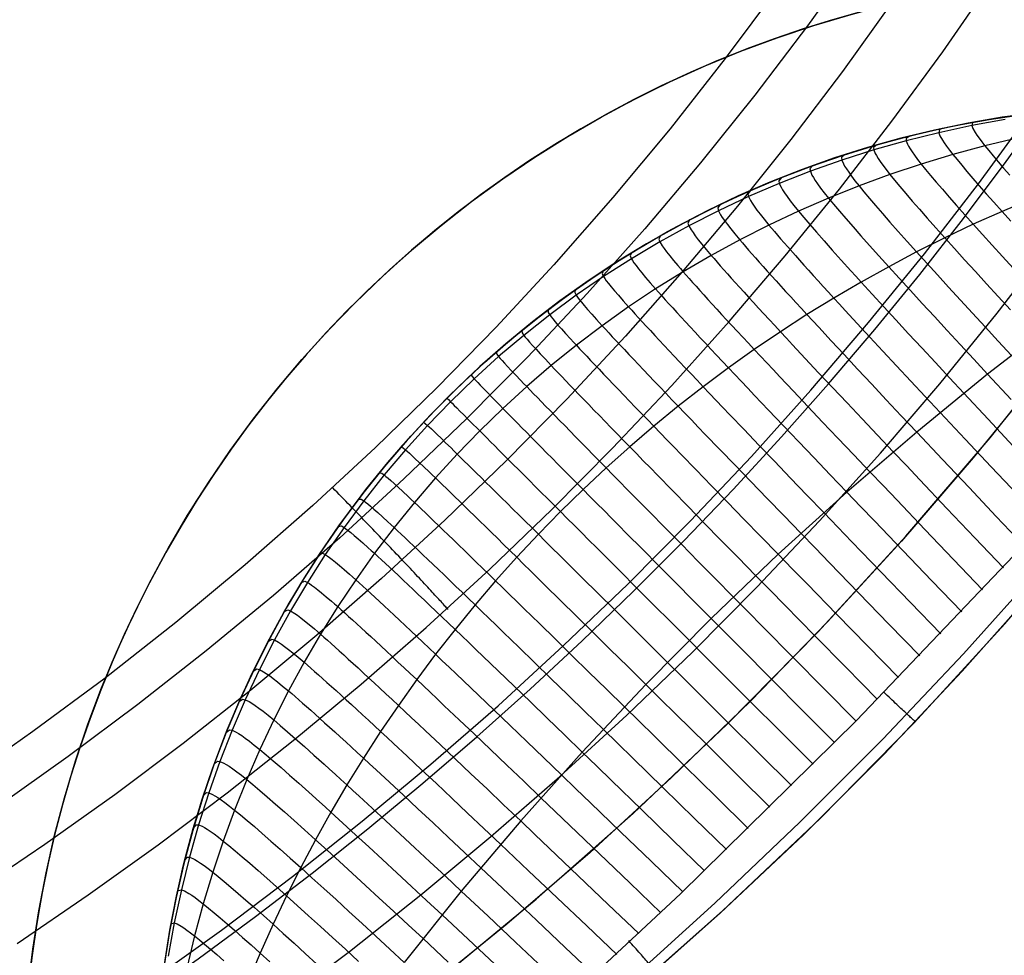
# Model space of a CAD drawing. Header units: millimetres. Extents: x -118 to 118, y -118 to 118.
# Tile 43 of 68: x 58 to 88, y -88 to -60. Entities that reach past the tile are written whole.
import ezdxf

# ---------------------------------------------------------------- set-up
doc = ezdxf.new("R2010")
doc.units = ezdxf.units.MM
doc.header["$MEASUREMENT"] = 0
doc.layers.add('Predefinito', color=5, linetype='Continuous')

msp = doc.modelspace()

# ---------------------------------------------------------------- linework, layer by layer
at = {"layer": 'Predefinito'}
for points in [[(56.393, -103.083), (59.917, -101.075), (63.37, -98.947), (66.748, -96.701), (70.046, -94.339), (73.26, -91.865), (76.387, -89.282), (79.423, -86.592), (82.365, -83.799), (85.208, -80.906), (87.95, -77.917), (90.587, -74.835), (93.116, -71.663), (95.534, -68.407), (97.838, -65.069), (100.026, -61.653), (102.094, -58.164)], [(57.612, -91.723), (59.869, -90.259), (62.093, -88.741), (64.279, -87.172), (66.426, -85.552), (68.534, -83.882), (70.609, -82.157), (72.637, -80.388), (74.618, -78.573), (76.553, -76.714), (78.449, -74.803), (80.291, -72.852), (82.086, -70.855), (83.834, -68.81), (85.523, -66.73), (87.155, -64.613), (88.729, -62.46), (90.244, -60.271), (91.703, -58.046)], [(58.44, -88.909), (58.58, -87.749), (58.759, -86.593), (58.978, -85.445), (59.236, -84.305), (59.533, -83.174), (59.868, -82.054), (60.242, -80.947), (60.653, -79.852), (61.101, -78.773), (61.586, -77.709), (62.108, -76.663), (62.664, -75.635), (63.256, -74.627), (63.882, -73.639), (64.541, -72.674), (65.233, -71.732), (65.956, -70.814), (66.711, -69.921), (67.496, -69.055), (68.31, -68.216), (69.152, -67.405), (70.021, -66.623), (70.917, -65.872), (71.838, -65.152), (72.783, -64.464), (73.751, -63.809), (74.741, -63.187), (75.751, -62.599), (76.781, -62.047), (77.83, -61.529), (78.895, -61.048), (79.976, -60.604), (81.072, -60.197), (82.181, -59.828), (83.302, -59.497)], [(83.633, -59.407), (82.74, -59.658), (81.855, -59.933), (80.977, -60.231), (80.108, -60.553), (79.25, -60.898), (78.402, -61.266), (77.566, -61.655), (76.743, -62.066), (75.933, -62.498), (75.137, -62.951), (74.356, -63.423), (73.591, -63.913), (72.842, -64.422), (72.11, -64.949), (71.396, -65.491), (70.699, -66.05), (70.021, -66.623), (69.358, -67.214), (68.707, -67.826), (68.07, -68.457), (67.446, -69.108), (66.837, -69.778), (66.244, -70.466), (65.667, -71.173), (65.107, -71.897), (64.566, -72.639), (64.043, -73.396), (63.54, -74.169), (63.057, -74.957), (62.595, -75.759), (62.154, -76.573), (61.736, -77.401), (61.339, -78.239), (60.966, -79.088), (60.616, -79.946), (60.29, -80.813), (59.987, -81.688), (59.709, -82.569), (59.455, -83.456), (59.226, -84.347), (59.021, -85.242), (58.841, -86.139), (58.685, -87.038), (58.554, -87.938)], [(57.877, -97.634), (61.213, -95.578), (64.475, -93.409), (67.661, -91.128), (70.766, -88.738), (73.787, -86.242), (76.72, -83.644), (79.561, -80.946), (82.308, -78.152), (84.956, -75.264), (87.503, -72.287), (89.946, -69.224), (92.282, -66.078), (94.508, -62.853), (96.621, -59.554)], [(88.909, -62.464), (87.874, -62.603), (86.845, -62.778), (85.822, -62.989), (84.808, -63.235), (83.802, -63.515), (82.807, -63.831), (81.823, -64.18), (80.852, -64.564), (79.895, -64.98), (78.953, -65.43), (78.027, -65.912), (77.118, -66.426), (76.228, -66.971), (75.357, -67.547), (74.506, -68.152), (73.677, -68.786), (72.87, -69.449), (72.087, -70.139), (71.328, -70.856), (70.594, -71.599), (69.887, -72.367), (69.207, -73.159), (68.554, -73.974), (67.93, -74.811), (67.335, -75.669), (66.771, -76.547), (66.237, -77.444), (65.735, -78.359), (65.264, -79.291), (64.826, -80.239), (64.421, -81.201), (64.05, -82.177), (63.713, -83.165), (63.41, -84.164), (63.142, -85.173), (62.909, -86.191), (62.711, -87.216), (62.549, -88.247)], [(62.544, -88.286), (62.703, -87.264), (62.897, -86.248), (63.125, -85.24), (63.388, -84.24), (63.686, -83.249), (64.017, -82.27), (64.381, -81.302), (64.779, -80.347), (65.209, -79.406), (65.671, -78.481), (66.164, -77.572), (66.688, -76.681), (67.243, -75.808), (67.827, -74.955), (68.44, -74.122), (69.082, -73.311), (69.75, -72.522), (70.446, -71.756), (71.167, -71.015), (71.913, -70.299), (72.684, -69.609), (73.477, -68.946), (74.293, -68.311), (75.13, -67.703), (75.988, -67.125), (76.865, -66.577), (77.76, -66.059), (78.672, -65.572), (79.601, -65.117), (80.544, -64.693), (81.502, -64.303), (82.472, -63.945), (83.454, -63.621), (84.447, -63.331), (85.449, -63.075), (86.459, -62.853), (87.476, -62.667), (88.499, -62.515)], [(62.553, -88.216), (62.718, -87.178), (62.918, -86.145), (63.155, -85.12), (63.427, -84.104), (63.734, -83.098), (64.077, -82.104), (64.453, -81.122), (64.864, -80.154), (65.308, -79.2), (65.785, -78.263), (66.295, -77.343), (66.837, -76.441), (67.409, -75.559), (68.012, -74.697), (68.645, -73.857), (69.306, -73.039), (69.996, -72.245), (70.713, -71.476), (71.456, -70.732), (72.225, -70.014), (73.019, -69.323), (73.836, -68.661), (74.676, -68.028), (75.537, -67.424), (76.419, -66.851), (77.32, -66.308), (78.239, -65.798), (79.176, -65.32), (80.129, -64.875), (81.097, -64.463), (82.079, -64.086), (83.073, -63.742), (84.079, -63.434), (85.094, -63.161), (86.119, -62.924), (87.151, -62.722), (88.19, -62.557)], [(74.318, -67.063), (72.575, -68.946), (70.784, -70.784), (68.936, -72.584), (67.043, -74.336)], [(58.581, -81.172), (56.692, -82.502), (54.777, -83.786), (52.501, -85.231), (50.194, -86.609)]]:
    msp.add_lwpolyline(points, dxfattribs=at)
at = {"layer": 'Predefinito', "extrusion": (0.052898, 0.980972, -0.186804)}
for points in [[(-85.214, -152.749), (-91.091, -173.107)], [(-88.369, -151.837), (-93.458, -169.468)]]:
    msp.add_lwpolyline(points, dxfattribs=at)
at = {"layer": 'Predefinito', "extrusion": (0.720015, 0.693733, -0.017692)}
msp.add_lwpolyline([(-105.144, -143.625), (-105.113, -143.535), (-105.079, -143.446), (-105.043, -143.356), (-105.005, -143.267), (-104.964, -143.179), (-104.921, -143.092), (-104.876, -143.005), (-104.828, -142.919), (-104.778, -142.835), (-104.726, -142.751), (-104.672, -142.668), (-104.615, -142.587), (-104.556, -142.507), (-104.496, -142.429), (-104.433, -142.352), (-104.368, -142.277), (-104.302, -142.203), (-104.233, -142.131), (-104.163, -142.061), (-104.091, -141.992), (-104.018, -141.926), (-103.943, -141.862), (-103.866, -141.799), (-103.788, -141.739), (-103.709, -141.681), (-103.629, -141.625), (-103.547, -141.571), (-103.465, -141.519), (-103.382, -141.47), (-103.297, -141.423), (-103.212, -141.378), (-103.126, -141.336), (-103.04, -141.295), (-102.952, -141.257), (-102.862, -141.221), (-102.772, -141.186), (-102.68, -141.154), (-102.587, -141.124), (-102.493, -141.097), (-102.398, -141.071), (-102.303, -141.048), (-102.206, -141.028), (-102.109, -141.01), (-102.012, -140.994), (-101.914, -140.981), (-101.815, -140.97), (-101.717, -140.962), (-101.618, -140.956), (-101.519, -140.953), (-101.42, -140.952), (-101.321, -140.954), (-101.222, -140.958), (-101.124, -140.965), (-101.026, -140.974), (-100.928, -140.986), (-100.831, -141), (-100.735, -141.017), (-100.64, -141.036), (-100.545, -141.057), (-100.451, -141.081), (-100.358, -141.107), (-100.266, -141.135), (-100.176, -141.165), (-100.086, -141.197)], dxfattribs=at)
at = {"layer": 'Predefinito', "extrusion": (0.694702, 0.719256, 0.007716)}
msp.add_lwpolyline([(-117.5, -136.597), (-117.499, -136.509), (-117.495, -136.421), (-117.488, -136.333), (-117.479, -136.244), (-117.467, -136.155), (-117.453, -136.065), (-117.435, -135.976), (-117.415, -135.888), (-117.392, -135.799), (-117.366, -135.711), (-117.338, -135.623), (-117.306, -135.537), (-117.272, -135.451), (-117.236, -135.366), (-117.196, -135.282), (-117.154, -135.199), (-117.11, -135.118), (-117.063, -135.038), (-117.014, -134.96), (-116.962, -134.883), (-116.908, -134.808), (-116.852, -134.735), (-116.794, -134.664), (-116.734, -134.595), (-116.672, -134.528), (-116.609, -134.463), (-116.544, -134.401), (-116.477, -134.34), (-116.409, -134.283), (-116.339, -134.227), (-116.269, -134.174), (-116.197, -134.123)], dxfattribs=at)
at = {"layer": 'Predefinito', "extrusion": (0.73707, 0.675526, -0.019786)}
msp.add_lwpolyline([(-117.5, -136.533), (-117.499, -136.447), (-117.495, -136.361), (-117.489, -136.274), (-117.48, -136.187), (-117.468, -136.1), (-117.454, -136.012), (-117.438, -135.925), (-117.418, -135.838), (-117.396, -135.751), (-117.372, -135.665), (-117.344, -135.579), (-117.314, -135.494), (-117.282, -135.41), (-117.246, -135.326), (-117.209, -135.244), (-117.168, -135.162), (-117.126, -135.082), (-117.081, -135.004), (-117.033, -134.927), (-116.984, -134.851), (-116.932, -134.777), (-116.878, -134.705), (-116.822, -134.634), (-116.765, -134.566), (-116.705, -134.499), (-116.644, -134.435), (-116.581, -134.373), (-116.517, -134.313), (-116.451, -134.255), (-116.384, -134.199), (-116.316, -134.146), (-116.247, -134.095)], dxfattribs=at)
at = {"layer": 'Predefinito'}
for points in [[(83.518, -57.699, -144.996), (81.983, -59.839, -145), (80.395, -61.933, -145.006), (78.757, -63.977, -145.012), (77.067, -65.976, -145.018), (75.327, -67.93, -145.025), (73.535, -69.84, -145.032), (71.691, -71.708, -145.038), (69.793, -73.535, -145.044), (67.851, -75.313, -145.049), (65.846, -77.057, -145.053), (63.82, -78.732, -145.056), (61.752, -80.357, -145.058), (59.645, -81.929, -145.059), (57.5, -83.449, -145.059)], [(58.1, -87.579, -143.681), (60.251, -86.11, -143.681), (62.368, -84.591, -143.681), (64.449, -83.022, -143.681), (66.493, -81.403, -143.68), (68.497, -79.737, -143.68), (70.461, -78.023, -143.68), (72.384, -76.262, -143.68), (74.262, -74.456, -143.68), (76.096, -72.605, -143.68), (77.883, -70.71, -143.68), (79.623, -68.773, -143.68), (81.313, -66.795, -143.679), (82.952, -64.776, -143.679), (84.539, -62.718, -143.679), (86.073, -60.623, -143.679), (87.551, -58.491, -143.679)], [(56.404, -92.808, -153.68), (58.228, -91.667, -153.681), (60.031, -90.492, -153.681), (61.812, -89.282, -153.681), (63.571, -88.038, -153.681), (65.306, -86.761, -153.681), (67.017, -85.451, -153.681), (68.703, -84.109, -153.68), (70.364, -82.735, -153.68), (71.997, -81.329, -153.68), (73.604, -79.893, -153.68), (75.182, -78.426, -153.68), (76.731, -76.93, -153.68), (78.251, -75.404, -153.68), (79.74, -73.849, -153.68), (81.198, -72.266, -153.68), (82.624, -70.655, -153.68), (84.017, -69.017, -153.68), (85.377, -67.352, -153.679), (86.702, -65.66, -153.679), (87.992, -63.943, -153.679), (89.246, -62.2, -153.679), (90.462, -60.434, -153.679), (91.641, -58.645, -153.679)], [(81.113, -58.662, -141.252), (79.504, -60.825, -141.252), (77.834, -62.948, -141.252), (76.104, -65.028, -141.252), (74.318, -67.063, -141.252)], [(84.541, -59.121, -141.386), (83.04, -61.213, -141.386), (81.482, -63.27, -141.386), (79.87, -65.291, -141.387), (78.202, -67.274, -141.387), (76.483, -69.217, -141.388), (74.712, -71.118, -141.389), (72.892, -72.975, -141.391), (71.024, -74.785, -141.392), (69.112, -76.547, -141.394), (67.157, -78.259, -141.395), (65.161, -79.92, -141.397), (63.124, -81.529, -141.398), (61.051, -83.086, -141.399), (58.94, -84.589, -141.4), (56.796, -86.039, -141.401)], [(83.624, -59.41, -100), (82.746, -59.656, -100), (81.873, -59.927, -100), (81.008, -60.22, -100), (80.15, -60.537, -100), (79.302, -60.876, -100), (78.463, -61.238, -100), (77.634, -61.623, -100), (76.816, -62.029, -100), (76.008, -62.457, -100.001), (75.213, -62.906, -100.001), (74.43, -63.377, -100.001), (73.659, -63.869, -100.001), (72.903, -64.38, -100.001), (72.16, -64.912, -100.001), (71.431, -65.464, -100.001), (70.718, -66.035, -100.001), (70.02, -66.624, -100.001), (69.339, -67.232, -100.001), (68.675, -67.857, -100.001), (68.027, -68.5, -100), (67.397, -69.16, -100), (66.785, -69.837, -100), (66.191, -70.53, -100), (65.615, -71.238, -100), (65.059, -71.962, -100), (64.522, -72.7, -100), (64.005, -73.453, -100), (63.508, -74.22, -100), (63.032, -74.999, -100), (62.577, -75.791, -100), (62.143, -76.595, -100), (61.731, -77.41, -100), (61.341, -78.235, -100), (60.973, -79.071, -100), (60.628, -79.917, -100), (60.305, -80.771, -100), (60.005, -81.633, -100), (59.729, -82.504, -100), (59.476, -83.381, -100), (59.246, -84.265, -100), (59.04, -85.154, -100), (58.858, -86.05, -100), (58.7, -86.95, -100), (58.566, -87.854, -100), (58.456, -88.761, -100)], [(56.782, -95.569, -161), (59.124, -94.128, -161), (61.432, -92.631, -161), (63.706, -91.079, -161), (65.944, -89.473, -161), (68.143, -87.815, -161), (70.303, -86.104, -161), (72.422, -84.343, -161), (74.499, -82.531, -161), (76.53, -80.671, -161), (78.517, -78.763, -161), (80.459, -76.805, -161), (82.352, -74.8, -161), (84.194, -72.751, -161), (85.984, -70.657, -161), (87.72, -68.521, -161), (89.401, -66.342, -161), (91.024, -64.123, -161), (92.589, -61.865, -161), (94.093, -59.57, -161)], [(87.961, -62.671, -107.76), (86.955, -62.853, -107.812), (85.957, -63.067, -107.862), (84.969, -63.312, -107.908), (83.992, -63.588, -107.952), (83.026, -63.895, -107.993), (82.073, -64.233, -108.031), (81.133, -64.6, -108.066), (80.207, -64.998, -108.099), (79.297, -65.425, -108.128), (78.402, -65.88, -108.155), (77.525, -66.364, -108.179), (76.664, -66.876, -108.2), (75.822, -67.416, -108.219), (75, -67.982, -108.234), (74.197, -68.575, -108.247), (73.415, -69.194, -108.257), (72.654, -69.838, -108.264), (71.915, -70.507, -108.268), (71.199, -71.199, -108.269), (70.506, -71.915, -108.268), (69.838, -72.654, -108.264), (69.194, -73.415, -108.257), (68.575, -74.197, -108.247), (67.982, -75, -108.234), (67.416, -75.822, -108.219), (66.877, -76.664, -108.2), (66.365, -77.523, -108.179), (65.88, -78.402, -108.155), (65.424, -79.297, -108.128), (64.998, -80.207, -108.099), (64.6, -81.133, -108.066), (64.233, -82.073, -108.031), (63.895, -83.026, -107.993), (63.588, -83.992, -107.952), (63.312, -84.969, -107.908), (63.067, -85.957, -107.862), (62.853, -86.955, -107.812), (62.671, -87.961, -107.76)], [(87.055, -62.74, -100), (86.977, -62.767, -103.907), (86.955, -62.853, -107.812), (86.984, -62.937, -109.763), (87.052, -63.061, -111.708), (87.105, -63.14, -112.675), (87.171, -63.234, -113.639), (87.252, -63.342, -114.598), (87.35, -63.467, -115.551), (87.465, -63.609, -116.497), (87.598, -63.769, -117.437), (87.747, -63.946, -118.367), (87.914, -64.14, -119.288), (88.097, -64.35, -120.198)], [(86.058, -62.937, -100), (85.978, -62.97, -103.931), (85.957, -63.067, -107.862), (85.989, -63.159, -109.825), (86.064, -63.292, -111.781), (86.12, -63.378, -112.754), (86.191, -63.479, -113.723), (86.278, -63.595, -114.687), (86.382, -63.729, -115.645), (86.505, -63.881, -116.596), (86.647, -64.052, -117.539), (86.806, -64.241, -118.473), (86.983, -64.448, -119.397), (87.179, -64.672, -120.309), (87.391, -64.914, -121.209), (87.62, -65.172, -122.094), (87.866, -65.448, -122.965), (88.129, -65.739, -123.82)], [(88.328, -63.232, -115.451), (87.35, -63.467, -115.551), (86.382, -63.729, -115.645), (85.425, -64.018, -115.734), (84.479, -64.334, -115.817), (83.545, -64.676, -115.895), (82.624, -65.044, -115.968), (81.715, -65.438, -116.035), (80.821, -65.858, -116.097), (79.941, -66.304, -116.154), (79.077, -66.775, -116.205), (78.228, -67.27, -116.251), (77.396, -67.79, -116.291), (76.58, -68.334, -116.326), (75.783, -68.902, -116.356), (75.004, -69.493, -116.38), (74.243, -70.107, -116.399), (73.502, -70.743, -116.412), (72.781, -71.401, -116.42), (72.081, -72.081, -116.423), (71.401, -72.781, -116.42), (70.743, -73.502, -116.412), (70.107, -74.243, -116.399), (69.493, -75.003, -116.38), (68.901, -75.783, -116.356), (68.334, -76.58, -116.326), (67.79, -77.395, -116.291), (67.271, -78.226, -116.251), (66.775, -79.076, -116.205), (66.303, -79.942, -116.154), (65.858, -80.821, -116.097), (65.438, -81.715, -116.035), (65.044, -82.623, -115.968), (64.676, -83.545, -115.895), (64.333, -84.479, -115.817), (64.018, -85.425, -115.734), (63.729, -86.382, -115.645), (63.467, -87.35, -115.551), (63.232, -88.328, -115.451)], [(85.068, -63.168, -100), (84.966, -63.246, -105.932), (84.969, -63.312, -107.908), (85.005, -63.411, -109.883), (85.039, -63.476, -110.868), (85.085, -63.554, -111.85), (85.146, -63.645, -112.829), (85.222, -63.752, -113.803), (85.314, -63.876, -114.771), (85.425, -64.018, -115.734), (85.556, -64.179, -116.689), (85.705, -64.36, -117.636), (85.875, -64.56, -118.573), (86.063, -64.779, -119.499), (86.269, -65.017, -120.413), (86.494, -65.272, -121.314), (86.737, -65.546, -122.201), (86.997, -65.837, -123.071), (87.274, -66.145, -123.925), (87.568, -66.47, -124.762), (87.876, -66.809, -125.583), (88.199, -67.163, -126.388)], [(84.087, -63.432, -100), (83.986, -63.518, -105.965), (83.992, -63.588, -107.952), (84.032, -63.693, -109.938), (84.069, -63.762, -110.928), (84.118, -63.844, -111.915), (84.183, -63.941, -112.899), (84.263, -64.054, -113.877), (84.362, -64.184, -114.851), (84.479, -64.334, -115.817), (84.617, -64.504, -116.776), (84.775, -64.694, -117.726), (84.954, -64.904, -118.667), (85.152, -65.134, -119.595), (85.369, -65.384, -120.512), (85.606, -65.652, -121.414), (85.862, -65.94, -122.301), (86.136, -66.246, -123.171), (86.428, -66.569, -124.024), (86.736, -66.91, -124.859), (87.061, -67.267, -125.677), (87.4, -67.638, -126.479), (87.752, -68.022, -127.265), (88.117, -68.418, -128.035)], [(83.115, -63.729, -100), (83.017, -63.821, -105.995), (83.026, -63.895, -107.993), (83.071, -64.006, -109.989), (83.11, -64.078, -110.984), (83.163, -64.164, -111.976), (83.232, -64.265, -112.964), (83.317, -64.383, -113.947), (83.421, -64.519, -114.925), (83.545, -64.676, -115.895), (83.69, -64.853, -116.858), (83.857, -65.052, -117.811), (84.044, -65.272, -118.754), (84.252, -65.512, -119.685), (84.48, -65.773, -120.603), (84.728, -66.053, -121.507), (84.996, -66.353, -122.394), (85.283, -66.673, -123.264), (85.589, -67.011, -124.116), (85.913, -67.367, -124.95), (86.252, -67.739, -125.766), (86.607, -68.126, -126.564), (86.976, -68.527, -127.346), (87.357, -68.941, -128.112), (87.75, -69.366, -128.862), (88.153, -69.8, -129.597)], [(82.153, -64.059, -100), (82.061, -64.156, -106.024), (82.073, -64.233, -108.031), (82.122, -64.347, -110.036), (82.165, -64.423, -111.036), (82.221, -64.512, -112.033), (82.294, -64.617, -113.025), (82.384, -64.74, -114.013), (82.493, -64.881, -114.994), (82.624, -65.044, -115.968), (82.776, -65.228, -116.934), (82.95, -65.435, -117.89), (83.146, -65.663, -118.836), (83.363, -65.913, -119.769), (83.602, -66.184, -120.689), (83.861, -66.475, -121.593), (84.141, -66.787, -122.481), (84.44, -67.119, -123.351), (84.759, -67.47, -124.202), (85.097, -67.84, -125.034), (85.451, -68.226, -125.848), (85.821, -68.628, -126.643), (86.205, -69.045, -127.422), (86.603, -69.475, -128.184), (87.012, -69.916, -128.929), (87.431, -70.368, -129.658), (88.142, -71.132, -130.828)], [(81.203, -64.42, -100), (81.117, -64.521, -106.05), (81.133, -64.6, -108.066), (81.187, -64.719, -110.08), (81.233, -64.796, -111.084), (81.293, -64.889, -112.085), (81.37, -64.997, -113.082), (81.465, -65.124, -114.073), (81.579, -65.27, -115.058), (81.715, -65.438, -116.035), (81.874, -65.629, -117.004), (82.056, -65.843, -117.964), (82.26, -66.079, -118.912), (82.487, -66.337, -119.847), (82.735, -66.617, -120.768), (83.005, -66.918, -121.673), (83.295, -67.24, -122.562), (83.449, -67.409, -122.999), (83.607, -67.583, -123.431), (83.938, -67.947, -124.282), (84.289, -68.329, -125.112), (84.657, -68.728, -125.924), (85.041, -69.144, -126.717), (85.44, -69.575, -127.492), (85.853, -70.019, -128.25), (86.278, -70.476, -128.991), (86.713, -70.943, -129.715), (87.448, -71.73, -130.871), (88.206, -72.54, -131.988)], [(80.266, -64.814, -100), (80.188, -64.917, -106.075), (80.207, -64.998, -108.099), (80.267, -65.119, -110.121), (80.315, -65.199, -111.129), (80.379, -65.293, -112.133), (80.46, -65.405, -113.133), (80.559, -65.535, -114.128), (80.679, -65.686, -115.116), (80.821, -65.858, -116.097), (80.986, -66.055, -117.069), (81.175, -66.274, -118.031), (81.388, -66.517, -118.981), (81.623, -66.783, -119.918), (81.749, -66.924, -120.381), (81.88, -67.071, -120.841), (82.017, -67.223, -121.296), (82.16, -67.381, -121.747), (82.308, -67.545, -122.194), (82.461, -67.713, -122.636), (82.62, -67.887, -123.073), (82.784, -68.066, -123.505), (82.953, -68.251, -123.933), (83.127, -68.44, -124.355), (83.49, -68.834, -125.184), (83.871, -69.245, -125.994), (84.268, -69.674, -126.784), (84.681, -70.117, -127.556), (85.108, -70.575, -128.311), (85.547, -71.045, -129.047), (85.998, -71.525, -129.767), (86.756, -72.334, -130.912), (87.537, -73.165, -132.015), (88.339, -74.017, -133.081)], [(88.744, -65.077, -122.853), (87.866, -65.448, -122.965), (86.997, -65.837, -123.071), (86.136, -66.246, -123.171), (85.283, -66.673, -123.264), (84.44, -67.119, -123.351), (83.607, -67.583, -123.431), (82.784, -68.066, -123.505), (81.971, -68.567, -123.573), (81.169, -69.086, -123.634), (80.379, -69.623, -123.689), (79.601, -70.177, -123.737), (78.835, -70.749, -123.779), (78.082, -71.337, -123.814), (77.342, -71.942, -123.843), (76.616, -72.563, -123.866), (75.904, -73.201, -123.882), (75.205, -73.854, -123.891), (74.522, -74.522, -123.895), (73.854, -75.206, -123.891), (73.201, -75.904, -123.882), (72.563, -76.616, -123.866), (71.942, -77.342, -123.843), (71.336, -78.083, -123.814), (70.749, -78.835, -123.779), (70.178, -79.601, -123.737), (69.624, -80.378, -123.689), (69.087, -81.169, -123.634), (68.567, -81.972, -123.573), (68.066, -82.784, -123.505), (67.583, -83.607, -123.431), (67.119, -84.44, -123.351), (66.673, -85.283, -123.264), (66.245, -86.136, -123.171), (65.837, -86.997, -123.071), (65.448, -87.866, -122.965), (65.077, -88.744, -122.853)], [(79.343, -65.239, -100), (79.273, -65.342, -106.097), (79.297, -65.425, -108.128), (79.361, -65.548, -110.158), (79.413, -65.629, -111.169), (79.48, -65.726, -112.177), (79.565, -65.84, -113.181), (79.669, -65.973, -114.179), (79.794, -66.127, -115.17), (79.941, -66.304, -116.154), (80.024, -66.401, -116.642), (80.113, -66.505, -117.128), (80.208, -66.614, -117.612), (80.309, -66.73, -118.092), (80.416, -66.852, -118.57), (80.529, -66.979, -119.045), (80.647, -67.112, -119.516), (80.772, -67.251, -119.984), (80.902, -67.396, -120.447), (81.038, -67.547, -120.907), (81.18, -67.703, -121.363), (81.327, -67.865, -121.814), (81.48, -68.032, -122.261), (81.638, -68.205, -122.704), (81.802, -68.384, -123.141), (81.971, -68.567, -123.573), (82.146, -68.757, -124), (82.325, -68.951, -124.422), (82.7, -69.355, -125.25), (83.093, -69.777, -126.057), (83.503, -70.216, -126.846), (83.929, -70.671, -127.615), (84.369, -71.14, -128.366), (84.822, -71.623, -129.099), (85.286, -72.116, -129.815), (86.066, -72.943, -130.949), (86.869, -73.794, -132.041), (87.692, -74.665, -133.095), (88.534, -75.555, -134.113)], [(78.434, -65.695, -100), (78.375, -65.798, -106.117), (78.402, -65.88, -108.155), (78.472, -66.005, -110.191), (78.527, -66.087, -111.206), (78.597, -66.186, -112.217), (78.686, -66.302, -113.224), (78.794, -66.437, -114.225), (78.924, -66.594, -115.219), (79.077, -66.775, -116.205), (79.162, -66.874, -116.695), (79.254, -66.98, -117.182), (79.352, -67.091, -117.666), (79.457, -67.209, -118.148), (79.567, -67.334, -118.627), (79.683, -67.464, -119.102), (79.806, -67.6, -119.574), (79.934, -67.742, -120.043), (80.069, -67.89, -120.507), (80.209, -68.044, -120.967), (80.355, -68.203, -121.424), (80.506, -68.369, -121.875), (80.664, -68.54, -122.323), (80.827, -68.716, -122.765), (80.995, -68.899, -123.202), (81.169, -69.086, -123.634), (81.349, -69.28, -124.061), (81.534, -69.478, -124.482), (81.919, -69.891, -125.309), (82.323, -70.323, -126.115), (82.745, -70.772, -126.901), (83.183, -71.237, -127.668), (83.635, -71.717, -128.416), (84.101, -72.209, -129.146), (84.578, -72.714, -129.858), (84.975, -73.133, -130.426), (85.377, -73.558, -130.982), (86.201, -74.426, -132.064), (87.045, -75.315, -133.107), (87.908, -76.222, -134.114)], [(77.542, -66.181, -100), (77.493, -66.282, -106.135), (77.525, -66.364, -108.179), (77.599, -66.49, -110.221), (77.657, -66.573, -111.239), (77.731, -66.672, -112.253), (77.824, -66.79, -113.262), (77.936, -66.927, -114.266), (78.07, -67.087, -115.262), (78.146, -67.175, -115.757), (78.228, -67.27, -116.251), (78.316, -67.371, -116.741), (78.411, -67.478, -117.23), (78.512, -67.592, -117.715), (78.62, -67.712, -118.198), (78.733, -67.838, -118.677), (78.853, -67.971, -119.154), (78.979, -68.109, -119.626), (79.111, -68.254, -120.095), (79.249, -68.405, -120.56), (79.393, -68.561, -121.021), (79.543, -68.724, -121.478), (79.699, -68.892, -121.93), (79.86, -69.066, -122.377), (80.028, -69.246, -122.82), (80.201, -69.432, -123.257), (80.379, -69.623, -123.689), (80.564, -69.82, -124.115), (80.754, -70.022, -124.536), (80.949, -70.23, -124.952), (81.149, -70.443, -125.362), (81.563, -70.882, -126.167), (81.995, -71.34, -126.951), (82.444, -71.814, -127.716), (82.908, -72.303, -128.461), (83.385, -72.805, -129.188), (83.874, -73.319, -129.897), (84.28, -73.745, -130.46), (84.692, -74.178, -131.013), (85.534, -75.061, -132.086), (86.397, -75.966, -133.119), (87.279, -76.888, -134.116)], [(76.666, -66.697, -100), (76.628, -66.794, -106.151), (76.664, -66.876, -108.2), (76.698, -66.933, -109.224), (76.744, -67.002, -110.247), (76.805, -67.085, -111.268), (76.882, -67.186, -112.284), (76.978, -67.304, -113.296), (77.094, -67.443, -114.302), (77.233, -67.604, -115.301), (77.311, -67.694, -115.797), (77.396, -67.79, -116.291), (77.487, -67.892, -116.783), (77.584, -68.001, -117.272), (77.688, -68.116, -117.758), (77.798, -68.238, -118.242), (77.915, -68.366, -118.722), (78.038, -68.5, -119.199), (78.167, -68.641, -119.672), (78.302, -68.788, -120.142), (78.444, -68.94, -120.607), (78.591, -69.099, -121.069), (78.745, -69.264, -121.526), (78.904, -69.435, -121.978), (79.07, -69.612, -122.425), (79.241, -69.795, -122.868), (79.418, -69.983, -123.305), (79.601, -70.177, -123.737), (79.79, -70.377, -124.163), (79.984, -70.583, -124.584), (80.183, -70.794, -124.999), (80.388, -71.01, -125.409), (80.812, -71.456, -126.212), (81.254, -71.921, -126.995), (81.713, -72.403, -127.758), (82.187, -72.899, -128.501), (82.674, -73.41, -129.225), (83.174, -73.932, -129.931), (83.588, -74.364, -130.491), (84.008, -74.803, -131.04), (84.867, -75.699, -132.105), (85.748, -76.617, -133.13), (86.648, -77.554, -134.118)], [(75.808, -67.243, -100), (75.782, -67.335, -106.165), (75.822, -67.416, -108.219), (75.859, -67.472, -109.245), (75.907, -67.541, -110.27), (75.971, -67.625, -111.293), (76.052, -67.725, -112.311), (76.151, -67.844, -113.325), (76.271, -67.984, -114.333), (76.413, -68.147, -115.334), (76.494, -68.237, -115.831), (76.58, -68.334, -116.326), (76.674, -68.437, -116.819), (76.774, -68.547, -117.309), (76.88, -68.664, -117.796), (76.993, -68.787, -118.28), (77.113, -68.916, -118.761), (77.238, -69.052, -119.238), (77.37, -69.194, -119.712), (77.509, -69.342, -120.182), (77.653, -69.497, -120.648), (77.804, -69.658, -121.11), (77.961, -69.825, -121.567), (78.124, -69.997, -122.02), (78.293, -70.176, -122.467), (78.468, -70.361, -122.91), (78.649, -70.552, -123.347), (78.835, -70.749, -123.779), (79.028, -70.951, -124.205), (79.226, -71.159, -124.625), (79.429, -71.373, -125.04), (79.638, -71.592, -125.45), (80.07, -72.044, -126.252), (80.521, -72.515, -127.033), (80.989, -73.002, -127.794), (81.472, -73.506, -128.535), (81.969, -74.023, -129.257), (82.478, -74.552, -129.96), (82.9, -74.989, -130.517), (83.328, -75.434, -131.063), (84.202, -76.34, -132.122), (85.099, -77.269, -133.14), (86.014, -78.217, -134.12)], [(74.97, -67.817, -100), (74.955, -67.903, -106.176), (75, -67.982, -108.234), (75.038, -68.038, -109.263), (75.09, -68.106, -110.29), (75.156, -68.19, -111.314), (75.24, -68.29, -112.335), (75.342, -68.41, -113.35), (75.465, -68.55, -114.36), (75.612, -68.713, -115.362), (75.694, -68.804, -115.86), (75.783, -68.902, -116.356), (75.878, -69.006, -116.849), (75.981, -69.116, -117.34), (76.089, -69.234, -117.827), (76.205, -69.358, -118.312), (76.327, -69.488, -118.794), (76.455, -69.625, -119.272), (76.59, -69.768, -119.746), (76.731, -69.918, -120.216), (76.878, -70.074, -120.683), (77.032, -70.236, -121.145), (77.192, -70.404, -121.602), (77.358, -70.579, -122.055), (77.53, -70.759, -122.503), (77.708, -70.946, -122.945), (77.892, -71.139, -123.383), (78.082, -71.337, -123.814), (78.278, -71.542, -124.24), (78.48, -71.752, -124.66), (78.687, -71.967, -125.075), (78.899, -72.188, -125.484), (79.339, -72.645, -126.285), (79.798, -73.12, -127.066), (80.273, -73.613, -127.825), (80.765, -74.121, -128.564), (81.27, -74.644, -129.284), (81.788, -75.178, -129.985), (82.216, -75.62, -130.54), (82.65, -76.068, -131.083), (83.538, -76.984, -132.136), (84.448, -77.922, -133.148), (85.377, -78.879, -134.123)], [(74.151, -68.418, -100), (74.148, -68.498, -106.186), (74.197, -68.575, -108.247), (74.238, -68.63, -109.277), (74.292, -68.698, -110.305), (74.361, -68.781, -111.331), (74.447, -68.881, -112.353), (74.552, -69, -113.371), (74.679, -69.14, -114.381), (74.829, -69.304, -115.385), (74.913, -69.395, -115.884), (75.004, -69.493, -116.38), (75.101, -69.597, -116.874), (75.205, -69.708, -117.365), (75.316, -69.826, -117.853), (75.434, -69.951, -118.338), (75.558, -70.082, -118.82), (75.689, -70.219, -119.299), (75.826, -70.363, -119.774), (75.969, -70.514, -120.244), (76.119, -70.67, -120.711), (76.275, -70.834, -121.173), (76.438, -71.003, -121.631), (76.607, -71.179, -122.084), (76.781, -71.36, -122.532), (76.962, -71.548, -122.974), (77.149, -71.742, -123.412), (77.342, -71.942, -123.843), (77.541, -72.148, -124.269), (77.746, -72.359, -124.689), (77.956, -72.577, -125.103), (78.172, -72.799, -125.512), (78.618, -73.259, -126.313), (79.083, -73.738, -127.092), (79.566, -74.235, -127.85), (80.064, -74.747, -128.588), (80.576, -75.273, -129.306), (81.101, -75.812, -130.006), (81.535, -76.257, -130.558), (81.975, -76.708, -131.1), (82.875, -77.63, -132.148), (83.797, -78.575, -133.156), (84.738, -79.538, -134.125)], [(89.603, -68.69, -129.461), (87.431, -70.368, -129.658), (85.286, -72.116, -129.815), (83.174, -73.932, -129.931), (81.101, -75.812, -130.006), (79.074, -77.751, -130.04), (77.098, -79.745, -130.033), (75.177, -81.789, -129.985), (73.32, -83.874, -129.897), (71.525, -85.998, -129.767), (69.8, -88.153, -129.597)], [(73.352, -69.048, -100), (73.361, -69.119, -106.193), (73.415, -69.194, -108.257), (73.458, -69.247, -109.288), (73.514, -69.314, -110.318), (73.586, -69.396, -111.345), (73.674, -69.496, -112.368), (73.783, -69.614, -113.386), (73.912, -69.754, -114.398), (74.065, -69.918, -115.403), (74.151, -70.009, -115.902), (74.243, -70.107, -116.399), (74.342, -70.211, -116.893), (74.448, -70.322, -117.385), (74.561, -70.44, -117.873), (74.681, -70.565, -118.359), (74.807, -70.696, -118.841), (74.939, -70.834, -119.32), (75.079, -70.979, -119.795), (75.224, -71.13, -120.266), (75.376, -71.287, -120.733), (75.535, -71.451, -121.195), (75.7, -71.621, -121.653), (75.871, -71.797, -122.106), (76.048, -71.979, -122.554), (76.231, -72.168, -122.997), (76.421, -72.363, -123.434), (76.616, -72.563, -123.866), (76.818, -72.77, -124.291), (77.025, -72.983, -124.711), (77.238, -73.201, -125.125), (77.456, -73.424, -125.534), (77.908, -73.886, -126.334), (78.378, -74.368, -127.113), (78.867, -74.867, -127.87), (79.371, -75.381, -128.607), (79.889, -75.91, -129.324), (80.42, -76.452, -130.021), (80.859, -76.899, -130.573), (81.304, -77.353, -131.112), (82.213, -78.279, -132.158), (83.145, -79.228, -133.161), (84.097, -80.196, -134.126)], [(72.576, -69.703, -100), (72.596, -69.766, -106.199), (72.654, -69.838, -108.264), (72.699, -69.89, -109.296), (72.758, -69.956, -110.326), (72.831, -70.037, -111.354), (72.923, -70.135, -112.379), (73.033, -70.253, -113.398), (73.165, -70.392, -114.41), (73.321, -70.555, -115.416), (73.408, -70.645, -115.915), (73.502, -70.743, -116.412), (73.603, -70.847, -116.907), (73.71, -70.958, -117.399), (73.825, -71.076, -117.888), (73.946, -71.201, -118.374), (74.074, -71.332, -118.856), (74.208, -71.47, -119.335), (74.349, -71.614, -119.81), (74.496, -71.765, -120.282), (74.65, -71.923, -120.749), (74.811, -72.086, -121.211), (74.977, -72.257, -121.669), (75.15, -72.433, -122.122), (75.329, -72.616, -122.57), (75.515, -72.805, -123.013), (75.706, -73, -123.45), (75.904, -73.201, -123.882), (76.107, -73.408, -124.307), (76.317, -73.621, -124.727), (76.531, -73.839, -125.141), (76.752, -74.063, -125.549), (77.208, -74.526, -126.349), (77.683, -75.009, -127.127), (78.176, -75.509, -127.884), (78.685, -76.025, -128.62), (79.209, -76.555, -129.336), (79.745, -77.098, -130.033), (80.187, -77.546, -130.583), (80.636, -78.001, -131.122), (81.553, -78.93, -132.165), (82.493, -79.881, -133.165), (83.453, -80.852, -134.128)], [(89.096, -70.314, -135), (86.997, -72.896, -135), (84.823, -75.415, -135), (82.577, -77.868, -135), (80.26, -80.253, -135), (77.871, -82.574, -135), (75.415, -84.823, -135), (72.898, -86.995, -135), (70.319, -89.093, -135)], [(71.821, -70.385, -100), (71.853, -70.438, -106.202), (71.915, -70.507, -108.268), (71.962, -70.557, -109.301), (72.023, -70.621, -110.332), (72.099, -70.701, -111.36), (72.192, -70.798, -112.385), (72.305, -70.914, -113.404), (72.439, -71.052, -114.418), (72.597, -71.214, -115.423), (72.686, -71.304, -115.923), (72.781, -71.401, -116.42), (72.883, -71.505, -116.915), (72.992, -71.615, -117.407), (73.108, -71.733, -117.896), (73.23, -71.857, -118.382), (73.359, -71.988, -118.865), (73.495, -72.125, -119.344), (73.637, -72.27, -119.82), (73.786, -72.42, -120.291), (73.941, -72.577, -120.758), (74.103, -72.741, -121.221), (74.271, -72.911, -121.679), (74.446, -73.087, -122.132), (74.626, -73.269, -122.58), (74.813, -73.458, -123.023), (75.006, -73.653, -123.46), (75.205, -73.854, -123.891), (75.411, -74.061, -124.317), (75.622, -74.274, -124.737), (75.838, -74.492, -125.151), (76.06, -74.716, -125.559), (76.288, -74.945, -125.961), (76.52, -75.179, -126.358), (76.999, -75.661, -127.136), (77.495, -76.161, -127.892), (78.008, -76.677, -128.628), (78.535, -77.208, -129.343), (79.074, -77.751, -130.04), (79.52, -78.199, -130.589), (79.972, -78.654, -131.127), (80.895, -79.583, -132.169), (81.841, -80.535, -133.168), (82.806, -81.506, -134.128)], [(71.091, -71.091, -100), (71.134, -71.134, -106.203), (71.199, -71.199, -108.269), (71.248, -71.248, -109.302), (71.311, -71.311, -110.334), (71.388, -71.388, -111.362), (71.484, -71.484, -112.387), (71.599, -71.599, -113.407), (71.735, -71.735, -114.42), (71.895, -71.895, -115.426), (71.984, -71.984, -115.926), (72.081, -72.081, -116.423), (72.184, -72.184, -116.918), (72.294, -72.293, -117.41), (72.41, -72.41, -117.899), (72.534, -72.534, -118.385), (72.664, -72.664, -118.868), (72.801, -72.801, -119.347), (72.944, -72.944, -119.823), (73.094, -73.094, -120.294), (73.25, -73.25, -120.761), (73.413, -73.413, -121.224), (73.582, -73.582, -121.682), (73.758, -73.758, -122.135), (73.94, -73.94, -122.583), (74.128, -74.128, -123.026), (74.322, -74.322, -123.463), (74.522, -74.522, -123.895), (74.728, -74.728, -124.32), (74.941, -74.941, -124.74), (75.158, -75.158, -125.154), (75.382, -75.382, -125.562), (75.61, -75.61, -125.965), (75.843, -75.843, -126.361), (76.325, -76.325, -127.139), (76.824, -76.824, -127.895), (77.338, -77.338, -128.631), (77.868, -77.868, -129.346), (78.41, -78.41, -130.042), (78.857, -78.857, -130.591), (79.311, -79.311, -131.129), (80.238, -80.238, -132.17), (81.188, -81.188, -133.169), (82.157, -82.157, -134.129)], [(70.384, -71.822, -100), (70.438, -71.854, -106.202), (70.506, -71.915, -108.268), (70.557, -71.962, -109.301), (70.621, -72.023, -110.332), (70.701, -72.099, -111.36), (70.798, -72.192, -112.385), (70.914, -72.305, -113.404), (71.052, -72.44, -114.418), (71.214, -72.598, -115.423), (71.304, -72.686, -115.923), (71.401, -72.781, -116.42), (71.505, -72.883, -116.915), (71.615, -72.992, -117.407), (71.733, -73.108, -117.896), (71.857, -73.23, -118.382), (71.988, -73.359, -118.865), (72.125, -73.495, -119.344), (72.269, -73.637, -119.82), (72.42, -73.786, -120.291), (72.577, -73.942, -120.758), (72.741, -74.103, -121.221), (72.911, -74.271, -121.679), (73.087, -74.446, -122.132), (73.269, -74.627, -122.58), (73.458, -74.813, -123.023), (73.653, -75.006, -123.46), (73.854, -75.206, -123.891), (74.061, -75.411, -124.317), (74.273, -75.622, -124.737), (74.492, -75.838, -125.151), (74.716, -76.06, -125.559), (74.945, -76.288, -125.961), (75.179, -76.52, -126.358), (75.661, -76.999, -127.136), (76.161, -77.495, -127.892), (76.677, -78.008, -128.628), (77.208, -78.535, -129.343), (77.751, -79.074, -130.04), (78.199, -79.52, -130.589), (78.654, -79.972, -131.127), (79.583, -80.895, -132.169), (80.535, -81.841, -133.168), (81.506, -82.806, -134.128)], [(69.703, -72.576, -100), (69.766, -72.596, -106.199), (69.838, -72.654, -108.264), (69.89, -72.699, -109.296), (69.956, -72.758, -110.326), (70.037, -72.831, -111.354), (70.135, -72.923, -112.379), (70.253, -73.033, -113.398), (70.392, -73.166, -114.41), (70.555, -73.321, -115.416), (70.645, -73.408, -115.915), (70.743, -73.502, -116.412), (70.847, -73.603, -116.907), (70.958, -73.711, -117.399), (71.076, -73.825, -117.888), (71.201, -73.946, -118.374), (71.332, -74.074, -118.856), (71.47, -74.208, -119.335), (71.614, -74.349, -119.81), (71.765, -74.497, -120.282), (71.923, -74.65, -120.749), (72.086, -74.811, -121.211), (72.257, -74.977, -121.669), (72.433, -75.15, -122.122), (72.616, -75.329, -122.57), (72.805, -75.515, -123.013), (73, -75.706, -123.45), (73.201, -75.904, -123.882), (73.408, -76.107, -124.307), (73.621, -76.317, -124.727), (73.839, -76.532, -125.141), (74.063, -76.752, -125.549), (74.526, -77.208, -126.349), (75.009, -77.684, -127.127), (75.509, -78.177, -127.884), (76.025, -78.686, -128.62), (76.555, -79.209, -129.336), (77.098, -79.745, -130.033), (77.546, -80.187, -130.583), (78.001, -80.636, -131.121), (78.93, -81.554, -132.165), (79.881, -82.494, -133.165), (80.852, -83.453, -134.128)], [(69.048, -73.352, -100), (69.119, -73.361, -106.193), (69.194, -73.415, -108.257), (69.248, -73.458, -109.288), (69.314, -73.514, -110.318), (69.396, -73.585, -111.345), (69.496, -73.674, -112.368), (69.615, -73.782, -113.386), (69.755, -73.912, -114.398), (69.918, -74.065, -115.403), (70.009, -74.151, -115.902), (70.107, -74.243, -116.399), (70.211, -74.342, -116.893), (70.322, -74.448, -117.385), (70.44, -74.561, -117.873), (70.565, -74.681, -118.359), (70.696, -74.807, -118.841), (70.834, -74.939, -119.32), (70.979, -75.078, -119.795), (71.13, -75.224, -120.266), (71.287, -75.376, -120.733), (71.451, -75.535, -121.195), (71.621, -75.699, -121.653), (71.797, -75.87, -122.106), (71.979, -76.048, -122.554), (72.168, -76.231, -122.997), (72.363, -76.42, -123.434), (72.563, -76.616, -123.866), (72.77, -76.817, -124.291), (72.983, -77.025, -124.711), (73.201, -77.238, -125.125), (73.424, -77.456, -125.534), (73.886, -77.907, -126.334), (74.368, -78.378, -127.113), (74.867, -78.867, -127.87), (75.381, -79.371, -128.607), (75.91, -79.889, -129.324), (76.452, -80.42, -130.021), (76.899, -80.859, -130.573), (77.352, -81.304, -131.112), (78.279, -82.214, -132.158), (79.228, -83.146, -133.161), (80.196, -84.097, -134.126)], [(67.043, -74.336, -141.252), (64.994, -76.134, -141.252), (62.899, -77.874, -141.252), (60.76, -79.553, -141.252), (58.581, -81.172, -141.252)], [(68.419, -74.15, -100), (68.498, -74.147, -106.186), (68.575, -74.197, -108.247), (68.63, -74.237, -109.277), (68.698, -74.291, -110.305), (68.781, -74.36, -111.331), (68.881, -74.447, -112.353), (69, -74.552, -113.371), (69.141, -74.679, -114.381), (69.304, -74.828, -115.385), (69.395, -74.913, -115.884), (69.493, -75.003, -116.38), (69.597, -75.101, -116.874), (69.708, -75.205, -117.365), (69.826, -75.316, -117.853), (69.951, -75.434, -118.338), (70.082, -75.558, -118.82), (70.219, -75.688, -119.299), (70.363, -75.826, -119.774), (70.514, -75.969, -120.244), (70.671, -76.119, -120.711), (70.834, -76.275, -121.173), (71.003, -76.438, -121.631), (71.179, -76.606, -122.084), (71.361, -76.781, -122.532), (71.548, -76.962, -122.974), (71.742, -77.149, -123.412), (71.942, -77.342, -123.843), (72.148, -77.541, -124.269), (72.36, -77.746, -124.689), (72.577, -77.956, -125.103), (72.799, -78.172, -125.512), (73.259, -78.618, -126.313), (73.738, -79.083, -127.092), (74.235, -79.566, -127.85), (74.747, -80.064, -128.588), (75.273, -80.576, -129.306), (75.812, -81.101, -130.006), (76.257, -81.535, -130.558), (76.708, -81.976, -131.1), (77.63, -82.875, -132.148), (78.575, -83.797, -133.156), (79.538, -84.739, -134.125)], [(72.099, -91.717, -134.134), (78.149, -86.079, -134.12), (83.466, -80.839, -134.128), (89.861, -74.127, -134.115)], [(67.817, -74.969, -100), (67.903, -74.954, -106.176), (67.982, -75, -108.234), (68.038, -75.038, -109.263), (68.106, -75.09, -110.29), (68.19, -75.156, -111.314), (68.29, -75.24, -112.335), (68.41, -75.342, -113.35), (68.55, -75.466, -114.36), (68.713, -75.612, -115.362), (68.804, -75.694, -115.86), (68.901, -75.783, -116.356), (69.005, -75.879, -116.849), (69.116, -75.981, -117.34), (69.233, -76.09, -117.827), (69.357, -76.205, -118.312), (69.488, -76.327, -118.794), (69.624, -76.455, -119.272), (69.768, -76.59, -119.746), (69.917, -76.731, -120.216), (70.073, -76.879, -120.683), (70.235, -77.033, -121.145), (70.404, -77.192, -121.602), (70.578, -77.358, -122.055), (70.759, -77.531, -122.503), (70.945, -77.709, -122.945), (71.138, -77.893, -123.383), (71.336, -78.083, -123.814), (71.541, -78.279, -124.24), (71.751, -78.481, -124.66), (71.966, -78.688, -125.075), (72.187, -78.9, -125.484), (72.644, -79.34, -126.285), (73.119, -79.798, -127.066), (73.612, -80.274, -127.825), (74.12, -80.766, -128.564), (74.643, -81.271, -129.284), (75.177, -81.789, -129.985), (75.619, -82.217, -130.54), (76.067, -82.651, -131.083), (76.983, -83.539, -132.137), (77.92, -84.45, -133.149), (78.877, -85.379, -134.123)], [(67.243, -75.808, -100), (67.335, -75.781, -106.165), (67.416, -75.822, -108.219), (67.472, -75.858, -109.245), (67.541, -75.907, -110.27), (67.625, -75.971, -111.293), (67.725, -76.051, -112.311), (67.845, -76.15, -113.325), (67.985, -76.27, -114.333), (68.147, -76.413, -115.334), (68.237, -76.493, -115.831), (68.334, -76.58, -116.326), (68.438, -76.673, -116.819), (68.547, -76.773, -117.309), (68.664, -76.88, -117.796), (68.787, -76.993, -118.28), (68.916, -77.112, -118.761), (69.052, -77.238, -119.238), (69.194, -77.37, -119.712), (69.342, -77.509, -120.182), (69.497, -77.653, -120.648), (69.658, -77.804, -121.11), (69.825, -77.961, -121.567), (69.998, -78.124, -122.02), (70.177, -78.293, -122.467), (70.361, -78.468, -122.91), (70.552, -78.649, -123.347), (70.749, -78.835, -123.779), (70.951, -79.028, -124.205), (71.159, -79.226, -124.625), (71.373, -79.429, -125.04), (71.592, -79.638, -125.45), (72.044, -80.07, -126.252), (72.515, -80.521, -127.033), (73.002, -80.989, -127.794), (73.506, -81.472, -128.535), (74.023, -81.969, -129.257), (74.552, -82.478, -129.96), (74.989, -82.9, -130.517), (75.433, -83.328, -131.063), (76.34, -84.202, -132.122), (77.269, -85.099, -133.14), (78.217, -86.014, -134.12)], [(76.556, -88.742, -135.159), (79.186, -86.36, -135.189), (81.754, -83.911, -135.204), (84.259, -81.398, -135.203), (86.698, -78.82, -135.186), (89.072, -76.181, -135.154)], [(66.698, -76.666, -100), (66.795, -76.628, -106.151), (66.877, -76.664, -108.2), (66.933, -76.697, -109.224), (67.002, -76.744, -110.247), (67.086, -76.805, -111.268), (67.186, -76.882, -112.284), (67.305, -76.978, -113.296), (67.443, -77.094, -114.302), (67.605, -77.232, -115.301), (67.694, -77.311, -115.797), (67.79, -77.395, -116.291), (67.893, -77.486, -116.783), (68.001, -77.584, -117.272), (68.117, -77.688, -117.758), (68.238, -77.798, -118.242), (68.366, -77.915, -118.722), (68.501, -78.037, -119.199), (68.641, -78.167, -119.672), (68.788, -78.302, -120.142), (68.941, -78.443, -120.607), (69.1, -78.591, -121.069), (69.264, -78.745, -121.526), (69.435, -78.904, -121.978), (69.612, -79.07, -122.425), (69.795, -79.241, -122.868), (69.983, -79.418, -123.305), (70.178, -79.601, -123.737), (70.378, -79.79, -124.163), (70.583, -79.984, -124.584), (70.794, -80.183, -124.999), (71.01, -80.388, -125.409), (71.456, -80.812, -126.212), (71.921, -81.254, -126.995), (72.403, -81.713, -127.758), (72.899, -82.187, -128.501), (73.41, -82.674, -129.225), (73.932, -83.174, -129.931), (74.364, -83.588, -130.491), (74.803, -84.008, -131.04), (75.699, -84.868, -132.105), (76.617, -85.748, -133.13), (77.553, -86.648, -134.118)], [(88.952, -76.771, -136.468), (86.664, -79.345, -136.559), (84.3, -81.852, -136.603), (81.863, -84.289, -136.603), (79.356, -86.653, -136.559), (76.781, -88.943, -136.468)], [(66.183, -77.54, -100), (66.283, -77.491, -106.135), (66.365, -77.523, -108.179), (66.491, -77.597, -110.221), (66.574, -77.655, -111.239), (66.673, -77.73, -112.253), (66.791, -77.822, -113.262), (66.928, -77.934, -114.266), (67.088, -78.068, -115.262), (67.176, -78.144, -115.757), (67.271, -78.226, -116.251), (67.372, -78.315, -116.741), (67.479, -78.41, -117.23), (67.593, -78.511, -117.715), (67.713, -78.618, -118.198), (67.839, -78.732, -118.677), (67.972, -78.852, -119.154), (68.11, -78.978, -119.626), (68.255, -79.11, -120.095), (68.405, -79.248, -120.56), (68.562, -79.392, -121.021), (68.724, -79.542, -121.478), (68.893, -79.698, -121.93), (69.067, -79.859, -122.377), (69.247, -80.027, -122.82), (69.432, -80.2, -123.257), (69.624, -80.378, -123.689), (69.821, -80.563, -124.115), (70.023, -80.753, -124.536), (70.231, -80.948, -124.952), (70.443, -81.148, -125.362), (70.883, -81.562, -126.167), (71.34, -81.995, -126.951), (71.814, -82.444, -127.716), (72.303, -82.907, -128.461), (72.805, -83.385, -129.188), (73.32, -83.874, -129.897), (73.746, -84.279, -130.46), (74.178, -84.691, -131.013), (75.061, -85.534, -132.086), (75.966, -86.397, -133.119), (76.888, -87.279, -134.116)], [(65.695, -78.434, -100), (65.798, -78.374, -106.117), (65.88, -78.402, -108.155), (66.005, -78.471, -110.191), (66.088, -78.526, -111.206), (66.186, -78.597, -112.217), (66.302, -78.686, -113.224), (66.437, -78.794, -114.225), (66.594, -78.923, -115.219), (66.775, -79.076, -116.205), (66.874, -79.162, -116.695), (66.98, -79.254, -117.182), (67.092, -79.352, -117.666), (67.21, -79.456, -118.148), (67.334, -79.567, -118.627), (67.464, -79.683, -119.102), (67.6, -79.806, -119.574), (67.742, -79.934, -120.043), (67.89, -80.068, -120.507), (68.044, -80.208, -120.967), (68.203, -80.354, -121.424), (68.369, -80.506, -121.875), (68.54, -80.663, -122.323), (68.716, -80.826, -122.765), (68.899, -80.995, -123.202), (69.087, -81.169, -123.634), (69.28, -81.349, -124.061), (69.479, -81.534, -124.482), (69.891, -81.919, -125.309), (70.323, -82.323, -126.115), (70.772, -82.745, -126.901), (71.237, -83.183, -127.668), (71.717, -83.635, -128.416), (72.209, -84.101, -129.146), (72.714, -84.578, -129.858), (73.133, -84.975, -130.426), (73.558, -85.377, -130.982), (74.426, -86.201, -132.064), (75.315, -87.045, -133.107), (76.222, -87.908, -134.114)], [(65.239, -79.343, -100), (65.342, -79.274, -106.097), (65.424, -79.297, -108.128), (65.547, -79.362, -110.158), (65.629, -79.413, -111.169), (65.725, -79.481, -112.177), (65.839, -79.565, -113.181), (65.972, -79.669, -114.179), (66.126, -79.794, -115.17), (66.303, -79.942, -116.154), (66.401, -80.024, -116.642), (66.504, -80.113, -117.128), (66.614, -80.208, -117.612), (66.729, -80.309, -118.092), (66.851, -80.416, -118.57), (66.978, -80.529, -119.045), (67.112, -80.648, -119.516), (67.251, -80.772, -119.984), (67.396, -80.903, -120.447), (67.546, -81.039, -120.907), (67.702, -81.18, -121.363), (67.864, -81.328, -121.814), (68.032, -81.48, -122.261), (68.204, -81.639, -122.704), (68.383, -81.803, -123.141), (68.567, -81.972, -123.573), (68.756, -82.146, -124), (68.95, -82.326, -124.422), (69.354, -82.701, -125.25), (69.776, -83.094, -126.057), (70.215, -83.504, -126.846), (70.67, -83.93, -127.615), (71.139, -84.37, -128.366), (71.621, -84.823, -129.099), (72.115, -85.287, -129.815), (72.942, -86.067, -130.949), (73.793, -86.87, -132.041), (74.664, -87.694, -133.094), (75.553, -88.535, -134.113)], [(64.814, -80.266, -100), (64.917, -80.188, -106.075), (64.998, -80.207, -108.099), (65.119, -80.267, -110.121), (65.199, -80.315, -111.129), (65.293, -80.379, -112.133), (65.405, -80.46, -113.133), (65.535, -80.559, -114.128), (65.686, -80.679, -115.116), (65.858, -80.821, -116.097), (66.055, -80.986, -117.069), (66.274, -81.175, -118.031), (66.517, -81.388, -118.981), (66.783, -81.623, -119.918), (66.924, -81.749, -120.381), (67.071, -81.88, -120.841), (67.223, -82.017, -121.296), (67.381, -82.16, -121.747), (67.545, -82.308, -122.194), (67.713, -82.461, -122.636), (67.887, -82.62, -123.073), (68.066, -82.784, -123.505), (68.251, -82.953, -123.933), (68.44, -83.127, -124.355), (68.834, -83.49, -125.184), (69.245, -83.871, -125.994), (69.674, -84.268, -126.784), (70.117, -84.681, -127.556), (70.575, -85.108, -128.311), (71.044, -85.547, -129.047), (71.525, -85.998, -129.767), (72.334, -86.756, -130.911), (73.165, -87.537, -132.015), (74.017, -88.339, -133.081)], [(64.42, -81.203, -100), (64.521, -81.117, -106.05), (64.6, -81.133, -108.066), (64.719, -81.187, -110.08), (64.796, -81.233, -111.084), (64.889, -81.293, -112.085), (64.997, -81.37, -113.082), (65.124, -81.465, -114.073), (65.27, -81.579, -115.058), (65.438, -81.715, -116.035), (65.629, -81.874, -117.004), (65.843, -82.056, -117.964), (66.079, -82.26, -118.912), (66.337, -82.487, -119.847), (66.617, -82.735, -120.768), (66.918, -83.005, -121.673), (67.24, -83.295, -122.562), (67.409, -83.449, -122.999), (67.583, -83.607, -123.431), (67.947, -83.938, -124.282), (68.329, -84.289, -125.112), (68.728, -84.657, -125.924), (69.144, -85.041, -126.717), (69.575, -85.44, -127.492), (70.019, -85.853, -128.25), (70.476, -86.278, -128.991), (70.943, -86.713, -129.715), (71.73, -87.448, -130.871), (72.54, -88.206, -131.988)], [(64.059, -82.153, -100), (64.156, -82.061, -106.024), (64.233, -82.073, -108.031), (64.347, -82.122, -110.036), (64.423, -82.165, -111.036), (64.512, -82.221, -112.033), (64.617, -82.294, -113.025), (64.74, -82.384, -114.013), (64.881, -82.493, -114.994), (65.044, -82.623, -115.968), (65.228, -82.776, -116.934), (65.435, -82.95, -117.89), (65.663, -83.146, -118.836), (65.913, -83.363, -119.769), (66.184, -83.602, -120.689), (66.475, -83.861, -121.593), (66.787, -84.141, -122.481), (67.119, -84.44, -123.351), (67.47, -84.759, -124.202), (67.84, -85.097, -125.034), (68.226, -85.451, -125.848), (68.628, -85.821, -126.643), (69.045, -86.205, -127.422), (69.475, -86.603, -128.184), (69.916, -87.012, -128.929), (70.368, -87.431, -129.658), (71.132, -88.143, -130.828)], [(63.729, -83.115, -100), (63.821, -83.017, -105.995), (63.895, -83.026, -107.993), (64.006, -83.071, -109.989), (64.078, -83.11, -110.984), (64.164, -83.163, -111.976), (64.265, -83.232, -112.964), (64.383, -83.317, -113.947), (64.519, -83.421, -114.925), (64.676, -83.545, -115.895), (64.853, -83.69, -116.858), (65.052, -83.857, -117.811), (65.272, -84.044, -118.754), (65.512, -84.252, -119.685), (65.773, -84.48, -120.603), (66.053, -84.728, -121.507), (66.353, -84.996, -122.394), (66.673, -85.283, -123.264), (67.011, -85.589, -124.116), (67.367, -85.913, -124.95), (67.739, -86.252, -125.766), (68.126, -86.607, -126.564), (68.527, -86.976, -127.346), (68.941, -87.358, -128.112), (69.366, -87.75, -128.862), (69.8, -88.153, -129.597)], [(63.432, -84.087, -100), (63.518, -83.986, -105.965), (63.588, -83.992, -107.952), (63.693, -84.032, -109.938), (63.762, -84.069, -110.928), (63.844, -84.119, -111.915), (63.941, -84.183, -112.899), (64.053, -84.264, -113.877), (64.184, -84.362, -114.851), (64.333, -84.479, -115.817), (64.503, -84.617, -116.776), (64.693, -84.776, -117.726), (64.904, -84.954, -118.667), (65.134, -85.152, -119.595), (65.383, -85.37, -120.512), (65.652, -85.607, -121.414), (65.939, -85.862, -122.301), (66.245, -86.136, -123.171), (66.569, -86.428, -124.024), (66.909, -86.737, -124.859), (67.266, -87.062, -125.677), (67.637, -87.401, -126.479), (68.021, -87.753, -127.265), (68.417, -88.117, -128.035)], [(63.168, -85.068, -100), (63.246, -84.966, -105.932), (63.312, -84.969, -107.908), (63.411, -85.005, -109.883), (63.476, -85.039, -110.868), (63.554, -85.085, -111.85), (63.645, -85.146, -112.829), (63.752, -85.221, -113.803), (63.876, -85.314, -114.771), (64.018, -85.425, -115.734), (64.179, -85.556, -116.689), (64.36, -85.705, -117.636), (64.56, -85.875, -118.573), (64.779, -86.063, -119.499), (65.017, -86.269, -120.413), (65.272, -86.494, -121.314), (65.546, -86.736, -122.201), (65.837, -86.997, -123.071), (66.145, -87.274, -123.925), (66.47, -87.568, -124.762), (66.809, -87.876, -125.583), (67.163, -88.199, -126.388)], [(62.937, -86.058, -100), (62.97, -85.977, -103.931), (63.067, -85.957, -107.862), (63.159, -85.989, -109.825), (63.293, -86.064, -111.781), (63.378, -86.12, -112.754), (63.479, -86.191, -113.723), (63.595, -86.278, -114.687), (63.729, -86.382, -115.645), (63.881, -86.505, -116.596), (64.052, -86.646, -117.539), (64.241, -86.806, -118.473), (64.448, -86.983, -119.397), (64.672, -87.178, -120.309), (64.914, -87.391, -121.209), (65.172, -87.62, -122.094), (65.448, -87.866, -122.965), (65.739, -88.129, -123.82)], [(62.74, -87.055, -100), (62.767, -86.977, -103.907), (62.853, -86.955, -107.812), (62.937, -86.984, -109.763), (63.061, -87.052, -111.708), (63.14, -87.105, -112.675), (63.234, -87.171, -113.639), (63.342, -87.252, -114.598), (63.467, -87.35, -115.551), (63.609, -87.465, -116.497), (63.769, -87.598, -117.437), (63.946, -87.747, -118.367), (64.14, -87.914, -119.288), (64.35, -88.097, -120.198)]]:
    msp.add_polyline3d(points, dxfattribs=at)

doc.saveas('drawing.dxf')
